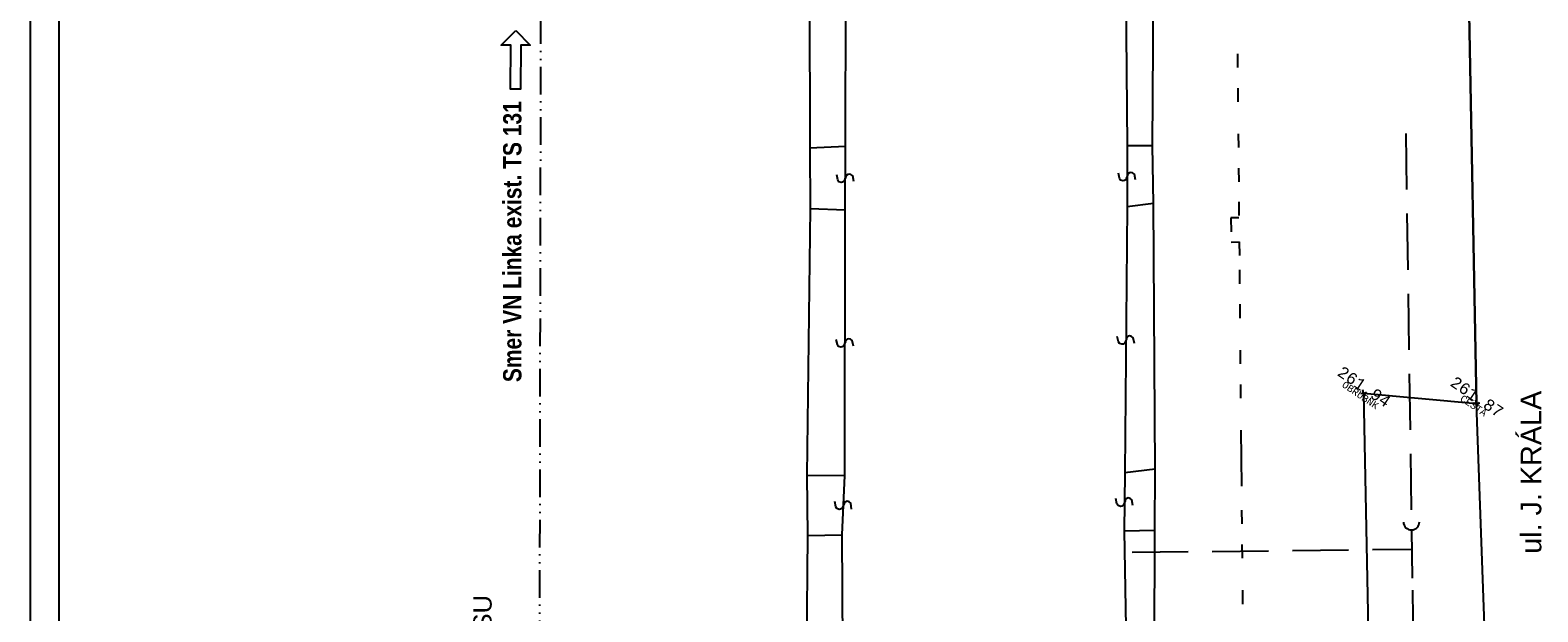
# Model space of a CAD drawing. Extents: x 4743276 to 9726129, y -4307434 to -1665362.
# Tile 12 of 121: x 4743276 to 4809131, y -2021259 to -1995837. Entities that reach past the tile are written whole.
import ezdxf
from ezdxf.enums import TextEntityAlignment as Align

# ---------------------------------------------------------------- set-up
doc = ezdxf.new("R2010")
doc.units = 0
doc.header["$MEASUREMENT"] = 0
doc.linetypes.add('ACAD_ISO03W100', pattern=[30, 12, -18])
doc.linetypes.add('ACAD_ISO12W100', pattern=[22, 12, -3, 0.5, -3, 0.5, -3])
doc.layers.get('0').update_dxf_attribs({"linetype": 'CONTINUOUS'})
for name, color, linetype in [('body', 7, 'CONTINUOUS'), ('MÚRY', 1, 'CONTINUOUS'), ('POZEMOK', 8, 'CONTINUOUS'), ('siete', 6, 'CONTINUOUS'), ('TENKÁ', 7, 'CONTINUOUS'), ('Výšky', 64, 'CONTINUOUS')]:
    doc.layers.add(name, color=color, linetype=linetype)
doc.styles.add('MONOTXT', font='MONOTXT', dxfattribs={"height": 0.2})
doc.styles.add('styl1', font='arial.ttf')
doc.styles.add('Style-Arial', font='arial.ttf')

msp = doc.modelspace()

# ---------------------------------------------------------------- linework, layer by layer
at = {"layer": 'body', "color": 30}
msp.add_line((4806452.409, -2012148.382), (4805625.538, -1967617.749), dxfattribs=at)
at = {"layer": 'body', "color": 1, "linetype": 'Continuous'}
for p, q in [((4801520.151, -2011699.569), (4801381.328, -2011726.553)), ((4801520.151, -2011699.569), (4801493.167, -2011560.746)), ((4801520.151, -2011699.569), (4801658.974, -2011672.584)), ((4801520.151, -2011699.569), (4801547.136, -2011838.392)), ((4806452.409, -2012148.382), (4806313.585, -2012175.367)), ((4806452.409, -2012148.382), (4806425.424, -2012009.559)), ((4806452.409, -2012148.382), (4806591.232, -2012121.398)), ((4806452.409, -2012148.382), (4806479.393, -2012287.205))]:
    msp.add_line(p, q, dxfattribs=at)
at = {"layer": 'MÚRY', "linetype": 'Continuous', "extrusion": (0, 0, -1)}
for p, q in [((4778888.151, -2000913.985), (4778919.546, -1988957.418)), ((4778881.424, -2003695.811), (4778888.151, -2000913.985)), ((4778854.677, -2015305.712), (4778881.424, -2003695.811)), ((4778738.062, -2017892.795), (4778854.677, -2015305.712)), ((4778826.405, -2029761.257), (4778738.062, -2017892.795))]:
    msp.add_line(p, q, dxfattribs=at)
at = {"layer": 'MÚRY', "linetype": 'Continuous'}
for p, q in [((4791095.923, -1988859.645), (4791188.883, -2000900.092)), ((4791188.883, -2000900.092), (4791188.333, -2003565.463)), ((4791188.333, -2003565.463), (4791092.175, -2015188.855)), ((4791092.175, -2015188.855), (4791067.338, -2017729.285)), ((4791067.338, -2017729.285), (4791258.645, -2029534.513))]:
    msp.add_line(p, q, dxfattribs=at)
at = {"layer": 'POZEMOK', "linetype": 'Continuous'}
for p, q in [((4792303.889, -2000892.256), (4792366.528, -1988799.954)), ((4792303.889, -2000892.256), (4791188.883, -2000900.092)), ((4792340.174, -2003413.602), (4792303.889, -2000892.256)), ((4792340.174, -2003413.602), (4791188.333, -2003565.463)), ((4792413.302, -2015018.495), (4792340.174, -2003413.602)), ((4792413.302, -2015018.495), (4791092.175, -2015188.855)), ((4792401.568, -2017700.446), (4792413.302, -2015018.495)), ((4792401.568, -2017700.446), (4791067.338, -2017729.285)), ((4792351.088, -2029595.893), (4792401.568, -2017700.446))]:
    msp.add_line(p, q, dxfattribs=at)
at = {"layer": 'POZEMOK', "linetype": 'Continuous', "extrusion": (0, 0, -1)}
for p, q in [((4777311.15, -1988909.888), (4777331.805, -2000985.999)), ((4777331.805, -2000985.999), (4778888.151, -2000913.985)), ((4777331.805, -2000985.999), (4777342.438, -2003634.789)), ((4777342.438, -2003634.789), (4777207.332, -2015280.159)), ((4777342.438, -2003634.789), (4778881.424, -2003695.811)), ((4777207.332, -2015280.159), (4777223.557, -2017920.658)), ((4777207.332, -2015280.159), (4778854.677, -2015305.712)), ((4777223.557, -2017920.658), (4777131.236, -2029860.255)), ((4777223.557, -2017920.658), (4778738.062, -2017892.795))]:
    msp.add_line(p, q, dxfattribs=at)
for points in [[(-4779253.525, -2002455.542), (-4779204.962, -2002205.457), (-4779125.066, -2002145.317), (-4779045.101, -2002125.178), (-4778985.067, -2002145.073), (-4778924.997, -2002184.968), (-4778904.857, -2002264.933), (-4778863.7, -2002354.862), (-4778824.543, -2002444.793), (-4778765.474, -2002484.69), (-4778704.456, -2002494.584), (-4778604.509, -2002464.409), (-4778554.648, -2002384.322), (-4778505.05, -2002154.235)], [(-4779236.788, -2009651.405), (-4779188.225, -2009401.32), (-4779108.329, -2009341.181), (-4779028.364, -2009321.041), (-4778968.33, -2009340.936), (-4778908.26, -2009380.831), (-4778888.12, -2009460.796), (-4778846.963, -2009550.725), (-4778807.806, -2009640.656), (-4778748.737, -2009680.553), (-4778687.719, -2009690.447), (-4778587.772, -2009660.272), (-4778537.911, -2009580.185), (-4778488.313, -2009350.098)], [(-4779158.185, -2016765.838), (-4779120.576, -2016513.872), (-4779043.381, -2016450.305), (-4778964.37, -2016426.697), (-4778903.525, -2016443.954), (-4778841.772, -2016481.191), (-4778818.163, -2016560.202), (-4778773.123, -2016648.249), (-4778730.08, -2016736.387), (-4778669.327, -2016773.67), (-4778607.936, -2016780.892), (-4778509.4, -2016746.387), (-4778463.08, -2016664.201), (-4778423.565, -2016432.17)]]:
    msp.add_lwpolyline(points, dxfattribs=at)
at = {"layer": 'POZEMOK', "linetype": 'Continuous'}
for points in [[(4791557.608, -2002382.777), (4791508.608, -2002132.777), (4791428.608, -2002072.777), (4791348.608, -2002052.777), (4791288.608, -2002072.777), (4791228.608, -2002112.777), (4791208.608, -2002192.777), (4791167.608, -2002282.777), (4791128.608, -2002372.777), (4791069.608, -2002412.777), (4791008.608, -2002422.777), (4790908.608, -2002392.777), (4790858.608, -2002312.777), (4790808.608, -2002082.777)], [(4791507.931, -2009530.373), (4791461.114, -2009279.955), (4791381.641, -2009219.259), (4791301.818, -2009198.562), (4791241.646, -2009218.038), (4791181.299, -2009257.513), (4791160.602, -2009337.335), (4791118.818, -2009426.974), (4791079.034, -2009516.63), (4791019.688, -2009556.114), (4790958.603, -2009565.581), (4790858.868, -2009534.709), (4790809.568, -2009454.276), (4790761.577, -2009223.849)], [(4791447.166, -2016612.926), (4791400.786, -2016362.427), (4791321.419, -2016301.592), (4791241.633, -2016280.755), (4791181.427, -2016300.126), (4791121.011, -2016339.496), (4791100.174, -2016419.282), (4791058.234, -2016508.847), (4791018.294, -2016598.434), (4790958.878, -2016637.814), (4790897.777, -2016647.175), (4790798.096, -2016616.129), (4790748.937, -2016535.61), (4790701.348, -2016305.099)]]:
    msp.add_lwpolyline(points, dxfattribs=at)
at = {"layer": 'siete', "color": 202, "linetype": 'ACAD_ISO12W100', "lineweight": 25, "ltscale": 100}
msp.add_line((4765536.667, -2022842.997), (4765623.903, -1974937.675), dxfattribs=at)
at = {"layer": 'siete', "color": 2, "linetype": 'ACAD_ISO03W100', "lineweight": 25, "ltscale": 50}
for p, q in [((4796013.638, -1996867.668), (4796035.332, -1999317.655)), ((4796044.907, -2000367.492), (4796066.601, -2002817.478)), ((4796097.87, -2006317.302), (4796120.393, -2008767.848)), ((4796129.139, -2009817.126), (4796152.221, -2012266.843)), ((4796192.507, -2016817.333), (4796214.759, -2019266.491)), ((4796223.776, -2020317.157), (4796246.029, -2022766.315))]:
    msp.add_line(p, q, dxfattribs=at)
at = {"layer": 'siete', "color": 47, "linetype": 'Continuous'}
for p, q in [((4803364.901, -2000355.778), (4803400.188, -2002805.283)), ((4803415.586, -2003855.43), (4803450.873, -2006304.935)), ((4803466.271, -2007355.081), (4803501.558, -2009804.587)), ((4803516.956, -2010854.733), (4803552.243, -2013304.238)), ((4803566.812, -2014353.825), (4803602.928, -2016803.89)), ((4803614.558, -2017679.005), (4803645.354, -2019779.297)), ((4803653.053, -2020304.37), (4803688.34, -2022753.876))]:
    msp.add_line(p, q, dxfattribs=at)
at = {"layer": 'siete', "color": 2, "linetype": 'Continuous'}
msp.add_line((4796161.237, -2013317.509), (4796183.49, -2015766.667), dxfattribs=at)
at = {"layer": 'siete', "color": 47, "linetype": 'Continuous', "extrusion": (0, 0, -1)}
for p, q in [((4791410.71, -2018650.849), (4793860.446, -2018624.161)), ((4794910.843, -2018613.757), (4797360.579, -2018587.069)), ((4798410.147, -2018576.106), (4800860.153, -2018550.807)), ((4801910.279, -2018539.014), (4803626.923, -2018520.842))]:
    msp.add_line(p, q, dxfattribs=at)
at = {"layer": 'siete', "color": 202, "linetype": 'Continuous'}
msp.add_lwpolyline([(4764489.324, -1995856.953), (4765123.593, -1996500.466), (4764701.925, -1996497.415), (4764688.059, -1998414.089), (4764253.613, -1998410.946), (4764267.479, -1996494.272), (4763845.811, -1996491.222)], close=True, dxfattribs=at)
at = {"layer": 'siete', "color": 2, "linetype": 'ACAD_ISO03W100', "lineweight": 25, "ltscale": 50}
msp.add_lwpolyline([(4796072.083, -2003342.262), (4796077.727, -2004042.057), (4795728.244, -2004045.159), (4795737.261, -2005095.825), (4796087.303, -2005091.894), (4796093.776, -2005792.249)], dxfattribs=at)
at = {"layer": 'siete', "color": 47, "linetype": 'Continuous'}
msp.add_arc((4803609.988, -2017329.009), 350, 180.82727222, 0.82727221, dxfattribs=at)
at = {"layer": 'TENKÁ', "ltscale": 0.25}
for p, q in [((4743276.5, -1912166), (4743276.5, -2115181)), ((4744526.5, -1913416), (4744526.5, -2113931))]:
    msp.add_line(p, q, dxfattribs=at)
at = {"layer": 'TENKÁ'}
msp.add_line((4805625.538, -1967617.749), (4806452.409, -2012148.382), dxfattribs=at)
at = {"layer": 'TENKÁ', "color": 7, "linetype": 'Continuous'}
for q in [(4801840.665, -2028383.046), (4806452.409, -2012148.382)]:
    msp.add_line((4801520.151, -2011699.569), q, dxfattribs=at)
msp.add_lwpolyline([(4802113.384, -2089023.847), (4803894.484, -2088985.222), (4806013.928, -2087618.791), (4807712.635, -2085173.673), (4808118.325, -2082624.764), (4807863.156, -2074011.537), (4807528.384, -2059040.923), (4807282.473, -2052869.295), (4807118.118, -2036440.719), (4807052.828, -2028719.103), (4806452.409, -2012148.382)], dxfattribs=at)

# ---------------------------------------------------------------- texts
at = {"color": 2, "linetype": 'Continuous', "style": 'MONOTXT'}
for s, p in [('OBRUBNK', (4801465.435, -2011662.662)), ('CESTA', (4806410.957, -2012120.423))]:
    msp.add_text(s, height=300, rotation=326, dxfattribs=at).set_placement(p, align=Align.TOP_CENTER)
at = {"layer": 'siete', "color": 202, "lineweight": 35, "ltscale": 0.25, "style": 'styl1'}
msp.add_text('Spojka hybrid MXSU', height=800, rotation=90, dxfattribs=at).set_placement((4763433.589, -2030831.84))
at = {"layer": 'siete', "color": 202, "lineweight": 35, "ltscale": 0.25, "insert": (4763935.288, -2011219.78), "char_height": 800, "attachment_point": 1, "rotation": 90, "style": 'styl1'}
msp.add_mtext('\\A1;{\\fArial Narrow|b1|i0|c238|p34;Smer VN Linka exist. TS 131}', dxfattribs=at)
at = {"layer": 'TENKÁ', "style": 'Style-Arial'}
msp.add_text('ul. J. KRÁLA', height=900, rotation=90, dxfattribs=at).set_placement((4808383.263, -2015159.389), align=Align.TOP_CENTER)
at = {"layer": 'Výšky', "linetype": 'Continuous', "style": 'MONOTXT'}
for s, p in [('261.94', (4801405.744, -2011622.4)), ('261.87', (4806334.685, -2012068.977))]:
    msp.add_text(s, height=500, rotation=326, dxfattribs=at).set_placement(p, align=Align.CENTER)

doc.saveas('drawing.dxf')
